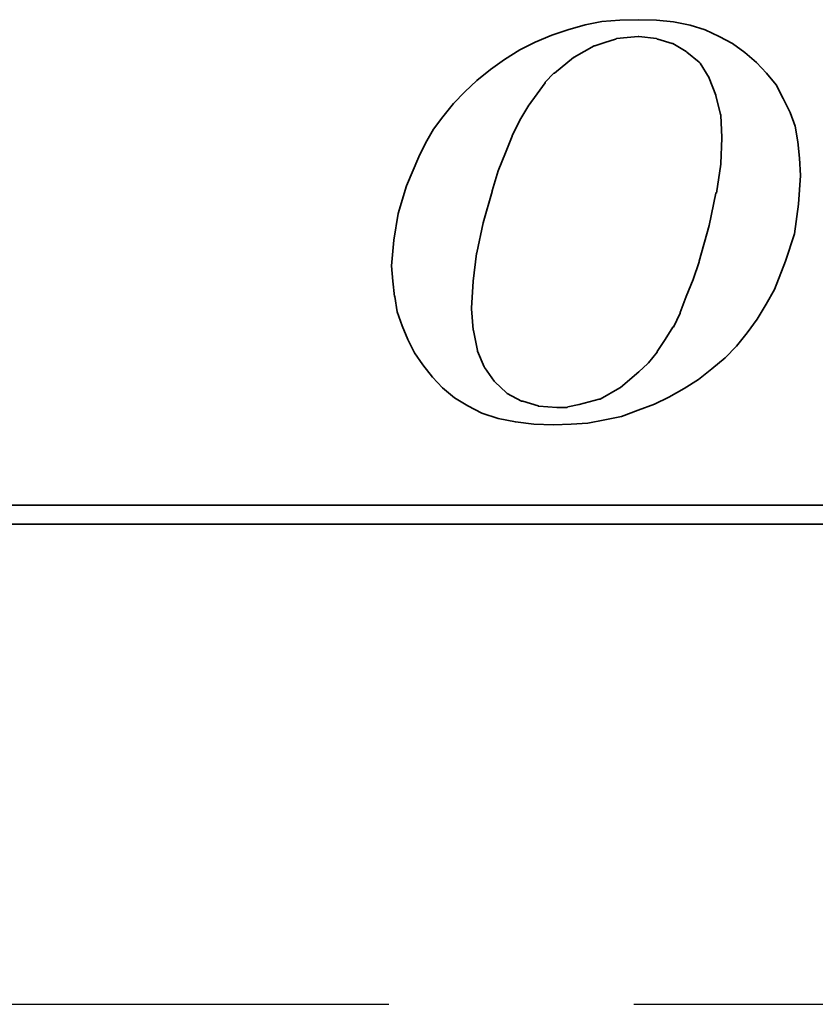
# Model space of a CAD drawing. Header units: millimetres. Extents: x -52 to 340, y -61 to 93.
# Tile 86 of 101: x 221.06 to 223.5, y 0 to 3.02. Entities that reach past the tile are written whole.
import ezdxf

# ---------------------------------------------------------------- set-up
doc = ezdxf.new("R2010")
doc.units = ezdxf.units.MM
doc.linetypes.add('CENTER', pattern=[2, 1.25, -0.25, 0.25, -0.25])
for name, color, linetype in [('CL', 1, 'CENTER'), ('DIM', 4, 'Continuous'), ('layer 1', 7, 'Continuous')]:
    doc.layers.add(name, color=color, linetype=linetype)

# ---------------------------------------------------------------- blocks, each defined once
blk = doc.blocks.new('TBI MOTION logo(完整正式版)')
at = {"layer": 'layer 1', "color": 22, "lineweight": 35}
for points, knots in [([(-11.34375, -6.98375), (-11.34375, -6.98375), (-10.91375, -7.43875), (-10.91375, -7.43875), (-10.91375, -7.43875), (-10.91375, -7.43875), (-10.38625, -7.87125), (-10.38625, -7.87125), (-10.38625, -7.87125), (-10.38625, -7.87125), (-9.81125, -8.20375), (-9.81125, -8.20375), (-9.81125, -8.20375), (-9.81125, -8.20375), (-9.21125, -8.51875), (-9.21125, -8.51875), (-9.21125, -8.51875), (-9.21125, -8.51875), (-8.51625, -8.75875), (-8.51625, -8.75875), (-8.51625, -8.75875), (-8.51625, -8.75875), (-7.77125, -8.90375), (-7.77125, -8.90375), (-7.77125, -8.90375), (-7.77125, -8.90375), (-6.97875, -8.99875), (-6.97875, -8.99875), (-6.97875, -8.99875), (-6.97875, -8.99875), (-6.14125, -9.02375), (-6.14125, -9.02375), (-6.14125, -9.02375), (-6.14125, -9.02375), (-5.37125, -8.99875), (-5.37125, -8.99875), (-5.37125, -8.99875), (-5.37125, -8.99875), (-4.65375, -8.94875), (-4.65375, -8.94875), (-4.65375, -8.94875), (-4.65375, -8.94875), (-3.93375, -8.80625), (-3.93375, -8.80625), (-3.93375, -8.80625), (-3.93375, -8.80625), (-3.21375, -8.66375), (-3.21375, -8.66375), (-3.21375, -8.66375), (-3.21375, -8.66375), (-2.49375, -8.39875), (-2.49375, -8.39875), (-2.49375, -8.39875), (-2.49375, -8.39875), (-1.79875, -8.13375), (-1.79875, -8.13375), (-1.79875, -8.13375), (-1.79875, -8.13375), (-1.17375, -7.84375), (-1.17375, -7.84375), (-1.17375, -7.84375), (-1.17375, -7.84375), (-0.52375, -7.46375), (-0.52375, -7.46375), (-0.52375, -7.46375), (-0.52375, -7.46375), (0.10124, -7.07875), (0.10124, -7.07875), (0.10124, -7.07875), (0.10124, -7.07875), (0.67625, -6.62375), (0.67625, -6.62375), (0.67625, -6.62375), (0.67625, -6.62375), (1.24874, -6.14375), (1.24874, -6.14375), (1.24874, -6.14375), (1.24874, -6.14375), (1.72874, -5.64125), (1.72874, -5.64125), (1.72874, -5.64125), (1.72874, -5.64125), (2.18624, -5.06375), (2.18624, -5.06375), (2.18624, -5.06375), (2.18624, -5.06375), (2.61625, -4.48874), (2.61625, -4.48874), (2.61625, -4.48874), (2.61625, -4.48874), (3.00125, -3.83874), (3.00125, -3.83874), (3.00125, -3.83874), (3.00125, -3.83874), (3.36124, -3.21374), (3.36124, -3.21374), (3.36124, -3.21374), (3.36124, -3.21374), (3.84374, -1.99125), (3.84374, -1.99125), (3.84374, -1.99125), (3.84374, -1.99125), (4.22625, -0.81875), (4.22625, -0.81875), (4.22625, -0.81875), (4.22625, -0.81875), (4.39125, 0.45624), (4.39125, 0.45624), (4.39125, 0.45624), (4.39125, 0.45624), (4.48874, 1.70124), (4.48874, 1.70124), (4.48874, 1.70124), (4.48874, 1.70124), (4.43874, 2.44625), (4.43874, 2.44625), (4.43874, 2.44625), (4.43874, 2.44625), (4.36874, 3.14125), (4.36874, 3.14125), (4.36874, 3.14125), (4.36874, 3.14125), (4.25125, 3.81125), (4.25125, 3.81125), (4.25125, 3.81125), (4.25125, 3.81125), (4.03124, 4.41125), (4.03124, 4.41125), (4.03124, 4.41125), (4.03124, 4.41125), (3.74374, 5.01125), (3.74374, 5.01125), (3.74374, 5.01125), (3.74374, 5.01125), (3.43124, 5.58875), (3.43124, 5.58875), (3.43124, 5.58875), (3.43124, 5.58875), (3.02625, 6.09125), (3.02625, 6.09125), (3.02625, 6.09125), (3.02625, 6.09125), (2.59374, 6.54875), (2.59374, 6.54875), (2.59374, 6.54875), (2.59374, 6.54875), (2.09124, 6.98125), (2.09124, 6.98125), (2.09124, 6.98125), (2.09124, 6.98125), (1.56124, 7.36625), (1.56124, 7.36625), (1.56124, 7.36625), (1.56124, 7.36625), (0.98624, 7.67625), (0.98624, 7.67625), (0.98624, 7.67625), (0.98624, 7.67625), (0.38624, 7.96375), (0.38624, 7.96375), (0.38624, 7.96375), (0.38624, 7.96375), (-0.25875, 8.15625), (-0.25875, 8.15625), (-0.25875, 8.15625), (-0.25875, 8.15625), (-0.98125, 8.30125), (-0.98125, 8.30125), (-0.98125, 8.30125), (-0.98125, 8.30125), (-1.70124, 8.37125), (-1.70124, 8.37125), (-1.70124, 8.37125), (-1.70124, 8.37125), (-2.49375, 8.39624), (-2.49375, 8.39624), (-2.49375, 8.39624), (-2.49375, 8.39624), (-3.28625, 8.37125), (-3.28625, 8.37125), (-3.28625, 8.37125), (-3.28625, 8.37125), (-4.05125, 8.32125), (-4.05125, 8.32125), (-4.05125, 8.32125), (-4.05125, 8.32125), (-4.77375, 8.18125), (-4.77375, 8.18125), (-4.77375, 8.18125), (-4.77375, 8.18125), (-5.51625, 7.96375), (-5.51625, 7.96375), (-5.51625, 7.96375), (-5.51625, 7.96375), (-6.21125, 7.72625), (-6.21125, 7.72625), (-6.21125, 7.72625), (-6.21125, 7.72625), (-6.92875, 7.43625), (-6.92875, 7.43625), (-6.92875, 7.43625), (-6.92875, 7.43625), (-7.57875, 7.10125), (-7.57875, 7.10125), (-7.57875, 7.10125), (-7.57875, 7.10125), (-8.24875, 6.69125), (-8.24875, 6.69125), (-8.24875, 6.69125), (-8.24875, 6.69125), (-8.84875, 6.26125), (-8.84875, 6.26125), (-8.84875, 6.26125), (-8.84875, 6.26125), (-9.42625, 5.78125), (-9.42625, 5.78125), (-9.42625, 5.78125), (-9.42625, 5.78125), (-9.95375, 5.30125), (-9.95375, 5.30125), (-9.95375, 5.30125), (-9.95375, 5.30125), (-10.43375, 4.79624), (-10.43375, 4.79624), (-10.43375, 4.79624), (-10.43375, 4.79624), (-10.88875, 4.22125), (-10.88875, 4.22125), (-10.88875, 4.22125), (-10.88875, 4.22125), (-11.29875, 3.69375), (-11.29875, 3.69375), (-11.29875, 3.69375), (-11.29875, 3.69375), (-11.63375, 3.09125), (-11.63375, 3.09125), (-11.63375, 3.09125), (-11.63375, 3.09125), (-11.91875, 2.49625), (-11.91875, 2.49625), (-11.91875, 2.49625), (-11.91875, 2.49625), (-12.44875, 1.24625), (-12.44875, 1.24625), (-12.44875, 1.24625), (-12.44875, 1.24625), (-12.80875, 0.06874), (-12.80875, 0.06874), (-12.80875, 0.06874), (-12.80875, 0.06874), (-12.99875, -1.07875), (-12.99875, -1.07875), (-12.99875, -1.07875), (-12.99875, -1.07875), (-13.09375, -2.18375), (-13.09375, -2.18375), (-13.09375, -2.18375), (-13.09375, -2.18375), (-13.04875, -2.85375), (-13.04875, -2.85375), (-13.04875, -2.85375), (-13.04875, -2.85375), (-12.97375, -3.50375), (-12.97375, -3.50375), (-12.97375, -3.50375), (-12.97375, -3.50375), (-12.95375, -3.50375), (-12.95375, -3.50375), (-12.95375, -3.50375), (-12.95375, -3.50375), (-12.85375, -4.17375), (-12.85375, -4.17375), (-12.85375, -4.17375), (-12.85375, -4.17375), (-12.63875, -4.77624), (-12.63875, -4.77624), (-12.63875, -4.77624), (-12.63875, -4.77624), (-12.39875, -5.35125), (-12.39875, -5.35125), (-12.39875, -5.35125), (-12.39875, -5.35125), (-12.11375, -5.92875), (-12.11375, -5.92875), (-12.11375, -5.92875), (-12.11375, -5.92875), (-11.75375, -6.45375), (-11.75375, -6.45375), (-11.75375, -6.45375), (-11.75375, -6.45375), (-11.34375, -6.98375), (-11.34375, -6.98375)], [0, 0, 0, 0, 0.01369863, 0.01369863, 0.01369863, 0.01369863, 0.02739726, 0.02739726, 0.02739726, 0.02739726, 0.04109589, 0.04109589, 0.04109589, 0.04109589, 0.05479452, 0.05479452, 0.05479452, 0.05479452, 0.06849315, 0.06849315, 0.06849315, 0.06849315, 0.08219178, 0.08219178, 0.08219178, 0.08219178, 0.09589041, 0.09589041, 0.09589041, 0.09589041, 0.10958904, 0.10958904, 0.10958904, 0.10958904, 0.12328767, 0.12328767, 0.12328767, 0.12328767, 0.1369863, 0.1369863, 0.1369863, 0.1369863, 0.15068493, 0.15068493, 0.15068493, 0.15068493, 0.16438356, 0.16438356, 0.16438356, 0.16438356, 0.17808219, 0.17808219, 0.17808219, 0.17808219, 0.19178082, 0.19178082, 0.19178082, 0.19178082, 0.20547945, 0.20547945, 0.20547945, 0.20547945, 0.21917808, 0.21917808, 0.21917808, 0.21917808, 0.23287671, 0.23287671, 0.23287671, 0.23287671, 0.24657534, 0.24657534, 0.24657534, 0.24657534, 0.26027397, 0.26027397, 0.26027397, 0.26027397, 0.2739726, 0.2739726, 0.2739726, 0.2739726, 0.28767123, 0.28767123, 0.28767123, 0.28767123, 0.30136986, 0.30136986, 0.30136986, 0.30136986, 0.31506849, 0.31506849, 0.31506849, 0.31506849, 0.32876712, 0.32876712, 0.32876712, 0.32876712, 0.34246575, 0.34246575, 0.34246575, 0.34246575, 0.35616438, 0.35616438, 0.35616438, 0.35616438, 0.36986301, 0.36986301, 0.36986301, 0.36986301, 0.38356164, 0.38356164, 0.38356164, 0.38356164, 0.39726027, 0.39726027, 0.39726027, 0.39726027, 0.4109589, 0.4109589, 0.4109589, 0.4109589, 0.42465753, 0.42465753, 0.42465753, 0.42465753, 0.43835616, 0.43835616, 0.43835616, 0.43835616, 0.45205479, 0.45205479, 0.45205479, 0.45205479, 0.46575342, 0.46575342, 0.46575342, 0.46575342, 0.47945205, 0.47945205, 0.47945205, 0.47945205, 0.49315068, 0.49315068, 0.49315068, 0.49315068, 0.50684932, 0.50684932, 0.50684932, 0.50684932, 0.52054795, 0.52054795, 0.52054795, 0.52054795, 0.53424658, 0.53424658, 0.53424658, 0.53424658, 0.54794521, 0.54794521, 0.54794521, 0.54794521, 0.56164384, 0.56164384, 0.56164384, 0.56164384, 0.57534247, 0.57534247, 0.57534247, 0.57534247, 0.5890411, 0.5890411, 0.5890411, 0.5890411, 0.60273973, 0.60273973, 0.60273973, 0.60273973, 0.61643836, 0.61643836, 0.61643836, 0.61643836, 0.63013699, 0.63013699, 0.63013699, 0.63013699, 0.64383562, 0.64383562, 0.64383562, 0.64383562, 0.65753425, 0.65753425, 0.65753425, 0.65753425, 0.67123288, 0.67123288, 0.67123288, 0.67123288, 0.68493151, 0.68493151, 0.68493151, 0.68493151, 0.69863014, 0.69863014, 0.69863014, 0.69863014, 0.71232877, 0.71232877, 0.71232877, 0.71232877, 0.7260274, 0.7260274, 0.7260274, 0.7260274, 0.73972603, 0.73972603, 0.73972603, 0.73972603, 0.75342466, 0.75342466, 0.75342466, 0.75342466, 0.76712329, 0.76712329, 0.76712329, 0.76712329, 0.78082192, 0.78082192, 0.78082192, 0.78082192, 0.79452055, 0.79452055, 0.79452055, 0.79452055, 0.80821918, 0.80821918, 0.80821918, 0.80821918, 0.82191781, 0.82191781, 0.82191781, 0.82191781, 0.83561644, 0.83561644, 0.83561644, 0.83561644, 0.84931507, 0.84931507, 0.84931507, 0.84931507, 0.8630137, 0.8630137, 0.8630137, 0.8630137, 0.87671233, 0.87671233, 0.87671233, 0.87671233, 0.89041096, 0.89041096, 0.89041096, 0.89041096, 0.90410959, 0.90410959, 0.90410959, 0.90410959, 0.91780822, 0.91780822, 0.91780822, 0.91780822, 0.93150685, 0.93150685, 0.93150685, 0.93150685, 0.94520548, 0.94520548, 0.94520548, 0.94520548, 0.95890411, 0.95890411, 0.95890411, 0.95890411, 0.97260274, 0.97260274, 0.97260274, 0.97260274, 0.98630137, 0.98630137, 0.98630137, 0.98630137, 1, 1, 1, 1]), ([(-8.77875, 1.03124), (-8.77875, 1.03124), (-8.51625, 1.89625), (-8.51625, 1.89625), (-8.51625, 1.89625), (-8.51625, 1.89625), (-8.20375, 2.66375), (-8.20375, 2.66375), (-8.20375, 2.66375), (-8.20375, 2.66375), (-7.91625, 3.38125), (-7.91625, 3.38125), (-7.91625, 3.38125), (-7.91625, 3.38125), (-7.91625, 3.40624), (-7.91625, 3.40624), (-7.91625, 3.40624), (-7.91625, 3.40624), (-7.57875, 4.07624), (-7.57875, 4.07624), (-7.57875, 4.07624), (-7.57875, 4.07624), (-7.24375, 4.65125), (-7.24375, 4.65125), (-7.24375, 4.65125), (-7.24375, 4.65125), (-7.21875, 4.65125), (-7.21875, 4.65125), (-7.21875, 4.65125), (-7.21875, 4.65125), (-7.21875, 4.67624), (-7.21875, 4.67624), (-7.21875, 4.67624), (-7.21875, 4.67624), (-6.83625, 5.20375), (-6.83625, 5.20375), (-6.83625, 5.20375), (-6.83625, 5.20375), (-6.49875, 5.68625), (-6.49875, 5.68625), (-6.49875, 5.68625), (-6.49875, 5.68625), (-6.49875, 5.70625), (-6.49875, 5.70625), (-6.49875, 5.70625), (-6.49875, 5.70625), (-6.11625, 6.09125), (-6.11625, 6.09125), (-6.11625, 6.09125), (-6.11625, 6.09125), (-6.09125, 6.09125), (-6.09125, 6.09125), (-6.09125, 6.09125), (-6.09125, 6.09125), (-5.27375, 6.76625), (-5.27375, 6.76625), (-5.27375, 6.76625), (-5.27375, 6.76625), (-5.24875, 6.76625), (-5.24875, 6.76625), (-5.24875, 6.76625), (-5.24875, 6.76625), (-5.24875, 6.78625), (-5.24875, 6.78625), (-5.24875, 6.78625), (-5.24875, 6.78625), (-4.38875, 7.26624), (-4.38875, 7.26624), (-4.38875, 7.26624), (-4.38875, 7.26624), (-4.36125, 7.26624), (-4.36125, 7.26624), (-4.36125, 7.26624), (-4.36125, 7.26624), (-3.93375, 7.41125), (-3.93375, 7.41125), (-3.93375, 7.41125), (-3.93375, 7.41125), (-3.47375, 7.55625), (-3.47375, 7.55625), (-3.47375, 7.55625), (-3.47375, 7.55625), (-3.45375, 7.55625), (-3.45375, 7.55625), (-3.45375, 7.55625), (-3.45375, 7.55625), (-3.42875, 7.58124), (-3.42875, 7.58124), (-3.42875, 7.58124), (-3.42875, 7.58124), (-2.97375, 7.62625), (-2.97375, 7.62625), (-2.97375, 7.62625), (-2.97375, 7.62625), (-2.49375, 7.67625), (-2.49375, 7.67625), (-2.49375, 7.67625), (-2.49375, 7.67625), (-2.46875, 7.67625), (-2.46875, 7.67625), (-2.46875, 7.67625), (-2.46875, 7.67625), (-1.70124, 7.58124), (-1.70124, 7.58124), (-1.70124, 7.58124), (-1.70124, 7.58124), (-1.67875, 7.55625), (-1.67875, 7.55625), (-1.67875, 7.55625), (-1.67875, 7.55625), (-1.65375, 7.55625), (-1.65375, 7.55625), (-1.65375, 7.55625), (-1.65375, 7.55625), (-1.03125, 7.36625), (-1.03125, 7.36625), (-1.03125, 7.36625), (-1.03125, 7.36625), (-1.00625, 7.36625), (-1.00625, 7.36625), (-1.00625, 7.36625), (-1.00625, 7.36625), (-0.43124, 7.02624), (-0.43124, 7.02624), (-0.43124, 7.02624), (-0.43124, 7.02624), (-0.40625, 7.00624), (-0.40625, 7.00624), (-0.40625, 7.00624), (-0.40625, 7.00624), (0.12124, 6.57124), (0.12124, 6.57124), (0.12124, 6.57124), (0.12124, 6.57124), (0.14624, 6.54875), (0.14624, 6.54875), (0.14624, 6.54875), (0.14624, 6.54875), (0.17124, 6.52375), (0.17124, 6.52375), (0.17124, 6.52375), (0.17124, 6.52375), (0.55625, 5.89875), (0.55625, 5.89875), (0.55625, 5.89875), (0.55625, 5.89875), (0.55625, 5.87625), (0.55625, 5.87625), (0.55625, 5.87625), (0.55625, 5.87625), (0.84124, 5.15625), (0.84124, 5.15625), (0.84124, 5.15625), (0.84124, 5.15625), (0.84124, 5.13125), (0.84124, 5.13125), (0.84124, 5.13125), (0.84124, 5.13125), (1.03624, 4.31875), (1.03624, 4.31875), (1.03624, 4.31875), (1.03624, 4.31875), (1.05624, 4.31875), (1.05624, 4.31875), (1.05624, 4.31875), (1.05624, 4.31875), (1.05624, 4.29125), (1.05624, 4.29125), (1.05624, 4.29125), (1.05624, 4.29125), (1.10625, 3.33125), (1.10625, 3.33125), (1.10625, 3.33125), (1.10625, 3.33125), (1.10625, 3.30875), (1.10625, 3.30875), (1.10625, 3.30875), (1.10625, 3.30875), (1.05624, 2.20624), (1.05624, 2.20624), (1.05624, 2.20624), (1.05624, 2.20624), (1.05624, 2.18124), (1.05624, 2.18124), (1.05624, 2.18124), (1.05624, 2.18124), (0.86624, 0.93624), (0.86624, 0.93624), (0.86624, 0.93624), (0.86624, 0.93624), (0.84124, 0.93624), (0.84124, 0.93624), (0.84124, 0.93624), (0.84124, 0.93624), (0.55625, -0.45874), (0.55625, -0.45874), (0.55625, -0.45874), (0.55625, -0.45874), (0.12124, -1.99125), (0.12124, -1.99125), (0.12124, -1.99125), (0.12124, -1.99125), (0.12124, -2.01874), (0.12124, -2.01874), (0.12124, -2.01874), (0.12124, -2.01874), (-0.13874, -2.78375), (-0.13874, -2.78375), (-0.13874, -2.78375), (-0.13874, -2.78375), (-0.43124, -3.50375), (-0.43124, -3.50375), (-0.43124, -3.50375), (-0.43124, -3.50375), (-0.69375, -4.19875), (-0.69375, -4.19875), (-0.69375, -4.19875), (-0.69375, -4.19875), (-0.69375, -4.22375), (-0.69375, -4.22375), (-0.69375, -4.22375), (-0.69375, -4.22375), (-0.98125, -4.82374), (-0.98125, -4.82374), (-0.98125, -4.82374), (-0.98125, -4.82374), (-1.00625, -4.82374), (-1.00625, -4.82374), (-1.00625, -4.82374), (-1.00625, -4.82374), (-1.33875, -5.35125), (-1.33875, -5.35125), (-1.33875, -5.35125), (-1.33875, -5.35125), (-1.67875, -5.87875), (-1.67875, -5.87875), (-1.67875, -5.87875), (-1.67875, -5.87875), (-1.67875, -5.90375), (-1.67875, -5.90375), (-1.67875, -5.90375), (-1.67875, -5.90375), (-2.05875, -6.35875), (-2.05875, -6.35875), (-2.05875, -6.35875), (-2.05875, -6.35875), (-2.08375, -6.38375), (-2.08375, -6.38375), (-2.08375, -6.38375), (-2.08375, -6.38375), (-2.46875, -6.74375), (-2.46875, -6.74375), (-2.46875, -6.74375), (-2.46875, -6.74375), (-3.25875, -7.41625), (-3.25875, -7.41625), (-3.25875, -7.41625), (-3.25875, -7.41625), (-3.28625, -7.43875), (-3.28625, -7.43875), (-3.28625, -7.43875), (-3.28625, -7.43875), (-4.12375, -7.91875), (-4.12375, -7.91875), (-4.12375, -7.91875), (-4.12375, -7.91875), (-4.14875, -7.91875), (-4.14875, -7.91875), (-4.14875, -7.91875), (-4.14875, -7.91875), (-4.17125, -7.91875), (-4.17125, -7.91875), (-4.17125, -7.91875), (-4.17125, -7.91875), (-5.03375, -8.15875), (-5.03375, -8.15875), (-5.03375, -8.15875), (-5.03375, -8.15875), (-5.51625, -8.25625), (-5.51625, -8.25625), (-5.51625, -8.25625), (-5.51625, -8.25625), (-5.54125, -8.27875), (-5.54125, -8.27875), (-5.54125, -8.27875), (-5.54125, -8.27875), (-5.56375, -8.27875), (-5.56375, -8.27875), (-5.56375, -8.27875), (-5.56375, -8.27875), (-5.99625, -8.27875), (-5.99625, -8.27875), (-5.99625, -8.27875), (-5.99625, -8.27875), (-6.76375, -8.23125), (-6.76375, -8.23125), (-6.76375, -8.23125), (-6.76375, -8.23125), (-6.78875, -8.23125), (-6.78875, -8.23125), (-6.78875, -8.23125), (-6.78875, -8.23125), (-6.78875, -8.20375), (-6.78875, -8.20375), (-6.78875, -8.20375), (-6.78875, -8.20375), (-7.45875, -8.01375), (-7.45875, -8.01375), (-7.45875, -8.01375), (-7.45875, -8.01375), (-7.48375, -8.01375), (-7.48375, -8.01375), (-7.48375, -8.01375), (-7.48375, -8.01375), (-7.50875, -8.01375), (-7.50875, -8.01375), (-7.50875, -8.01375), (-7.50875, -8.01375), (-8.13125, -7.67875), (-8.13125, -7.67875), (-8.13125, -7.67875), (-8.13125, -7.67875), (-8.15625, -7.65375), (-8.15625, -7.65375), (-8.15625, -7.65375), (-8.15625, -7.65375), (-8.65875, -7.17375), (-8.65875, -7.17375), (-8.65875, -7.17375), (-8.65875, -7.17375), (-8.68375, -7.14875), (-8.68375, -7.14875), (-8.68375, -7.14875), (-8.68375, -7.14875), (-9.08875, -6.57375), (-9.08875, -6.57375), (-9.08875, -6.57375), (-9.08875, -6.57375), (-9.11375, -6.54875), (-9.11375, -6.54875), (-9.11375, -6.54875), (-9.11375, -6.54875), (-9.11375, -6.52875), (-9.11375, -6.52875), (-9.11375, -6.52875), (-9.11375, -6.52875), (-9.40375, -5.85375), (-9.40375, -5.85375), (-9.40375, -5.85375), (-9.40375, -5.85375), (-9.40375, -5.82875), (-9.40375, -5.82875), (-9.40375, -5.82875), (-9.40375, -5.82875), (-9.56875, -4.96875), (-9.56875, -4.96875), (-9.56875, -4.96875), (-9.56875, -4.96875), (-9.59375, -4.94375), (-9.59375, -4.94375), (-9.59375, -4.94375), (-9.59375, -4.94375), (-9.66375, -4.03375), (-9.66375, -4.03375), (-9.66375, -4.03375), (-9.66375, -4.03375), (-9.66375, -4.00875), (-9.66375, -4.00875), (-9.66375, -4.00875), (-9.66375, -4.00875), (-9.59375, -2.85375), (-9.59375, -2.85375), (-9.59375, -2.85375), (-9.59375, -2.85375), (-9.45125, -1.65875), (-9.45125, -1.65875), (-9.45125, -1.65875), (-9.45125, -1.65875), (-9.42625, -1.63375), (-9.42625, -1.63375), (-9.42625, -1.63375), (-9.42625, -1.63375), (-9.16125, -0.33875), (-9.16125, -0.33875), (-9.16125, -0.33875), (-9.16125, -0.33875), (-8.77875, 1.00624), (-8.77875, 1.00624), (-8.77875, 1.00624), (-8.77875, 1.00624), (-8.77875, 1.03124), (-8.77875, 1.03124)], [0, 0, 0, 0, 0.01020408, 0.01020408, 0.01020408, 0.01020408, 0.02040816, 0.02040816, 0.02040816, 0.02040816, 0.03061224, 0.03061224, 0.03061224, 0.03061224, 0.04081633, 0.04081633, 0.04081633, 0.04081633, 0.05102041, 0.05102041, 0.05102041, 0.05102041, 0.06122449, 0.06122449, 0.06122449, 0.06122449, 0.07142857, 0.07142857, 0.07142857, 0.07142857, 0.08163265, 0.08163265, 0.08163265, 0.08163265, 0.09183673, 0.09183673, 0.09183673, 0.09183673, 0.10204082, 0.10204082, 0.10204082, 0.10204082, 0.1122449, 0.1122449, 0.1122449, 0.1122449, 0.12244898, 0.12244898, 0.12244898, 0.12244898, 0.13265306, 0.13265306, 0.13265306, 0.13265306, 0.14285714, 0.14285714, 0.14285714, 0.14285714, 0.15306122, 0.15306122, 0.15306122, 0.15306122, 0.16326531, 0.16326531, 0.16326531, 0.16326531, 0.17346939, 0.17346939, 0.17346939, 0.17346939, 0.18367347, 0.18367347, 0.18367347, 0.18367347, 0.19387755, 0.19387755, 0.19387755, 0.19387755, 0.20408163, 0.20408163, 0.20408163, 0.20408163, 0.21428571, 0.21428571, 0.21428571, 0.21428571, 0.2244898, 0.2244898, 0.2244898, 0.2244898, 0.23469388, 0.23469388, 0.23469388, 0.23469388, 0.24489796, 0.24489796, 0.24489796, 0.24489796, 0.25510204, 0.25510204, 0.25510204, 0.25510204, 0.26530612, 0.26530612, 0.26530612, 0.26530612, 0.2755102, 0.2755102, 0.2755102, 0.2755102, 0.28571429, 0.28571429, 0.28571429, 0.28571429, 0.29591837, 0.29591837, 0.29591837, 0.29591837, 0.30612245, 0.30612245, 0.30612245, 0.30612245, 0.31632653, 0.31632653, 0.31632653, 0.31632653, 0.32653061, 0.32653061, 0.32653061, 0.32653061, 0.33673469, 0.33673469, 0.33673469, 0.33673469, 0.34693878, 0.34693878, 0.34693878, 0.34693878, 0.35714286, 0.35714286, 0.35714286, 0.35714286, 0.36734694, 0.36734694, 0.36734694, 0.36734694, 0.37755102, 0.37755102, 0.37755102, 0.37755102, 0.3877551, 0.3877551, 0.3877551, 0.3877551, 0.39795918, 0.39795918, 0.39795918, 0.39795918, 0.40816327, 0.40816327, 0.40816327, 0.40816327, 0.41836735, 0.41836735, 0.41836735, 0.41836735, 0.42857143, 0.42857143, 0.42857143, 0.42857143, 0.43877551, 0.43877551, 0.43877551, 0.43877551, 0.44897959, 0.44897959, 0.44897959, 0.44897959, 0.45918367, 0.45918367, 0.45918367, 0.45918367, 0.46938776, 0.46938776, 0.46938776, 0.46938776, 0.47959184, 0.47959184, 0.47959184, 0.47959184, 0.48979592, 0.48979592, 0.48979592, 0.48979592, 0.5, 0.5, 0.5, 0.5, 0.51020408, 0.51020408, 0.51020408, 0.51020408, 0.52040816, 0.52040816, 0.52040816, 0.52040816, 0.53061224, 0.53061224, 0.53061224, 0.53061224, 0.54081633, 0.54081633, 0.54081633, 0.54081633, 0.55102041, 0.55102041, 0.55102041, 0.55102041, 0.56122449, 0.56122449, 0.56122449, 0.56122449, 0.57142857, 0.57142857, 0.57142857, 0.57142857, 0.58163265, 0.58163265, 0.58163265, 0.58163265, 0.59183673, 0.59183673, 0.59183673, 0.59183673, 0.60204082, 0.60204082, 0.60204082, 0.60204082, 0.6122449, 0.6122449, 0.6122449, 0.6122449, 0.62244898, 0.62244898, 0.62244898, 0.62244898, 0.63265306, 0.63265306, 0.63265306, 0.63265306, 0.64285714, 0.64285714, 0.64285714, 0.64285714, 0.65306122, 0.65306122, 0.65306122, 0.65306122, 0.66326531, 0.66326531, 0.66326531, 0.66326531, 0.67346939, 0.67346939, 0.67346939, 0.67346939, 0.68367347, 0.68367347, 0.68367347, 0.68367347, 0.69387755, 0.69387755, 0.69387755, 0.69387755, 0.70408163, 0.70408163, 0.70408163, 0.70408163, 0.71428571, 0.71428571, 0.71428571, 0.71428571, 0.7244898, 0.7244898, 0.7244898, 0.7244898, 0.73469388, 0.73469388, 0.73469388, 0.73469388, 0.74489796, 0.74489796, 0.74489796, 0.74489796, 0.75510204, 0.75510204, 0.75510204, 0.75510204, 0.76530612, 0.76530612, 0.76530612, 0.76530612, 0.7755102, 0.7755102, 0.7755102, 0.7755102, 0.78571429, 0.78571429, 0.78571429, 0.78571429, 0.79591837, 0.79591837, 0.79591837, 0.79591837, 0.80612245, 0.80612245, 0.80612245, 0.80612245, 0.81632653, 0.81632653, 0.81632653, 0.81632653, 0.82653061, 0.82653061, 0.82653061, 0.82653061, 0.83673469, 0.83673469, 0.83673469, 0.83673469, 0.84693878, 0.84693878, 0.84693878, 0.84693878, 0.85714286, 0.85714286, 0.85714286, 0.85714286, 0.86734694, 0.86734694, 0.86734694, 0.86734694, 0.87755102, 0.87755102, 0.87755102, 0.87755102, 0.8877551, 0.8877551, 0.8877551, 0.8877551, 0.89795918, 0.89795918, 0.89795918, 0.89795918, 0.90816327, 0.90816327, 0.90816327, 0.90816327, 0.91836735, 0.91836735, 0.91836735, 0.91836735, 0.92857143, 0.92857143, 0.92857143, 0.92857143, 0.93877551, 0.93877551, 0.93877551, 0.93877551, 0.94897959, 0.94897959, 0.94897959, 0.94897959, 0.95918367, 0.95918367, 0.95918367, 0.95918367, 0.96938776, 0.96938776, 0.96938776, 0.96938776, 0.97959184, 0.97959184, 0.97959184, 0.97959184, 0.98979592, 0.98979592, 0.98979592, 0.98979592, 1, 1, 1, 1]), ([(75.90875, -9.47875), (75.90875, -9.47875), (75.90875, -12.28625), (75.90875, -12.28625), (75.90875, -12.28625), (75.90875, -12.28625), (75.90875, -12.47875), (75.90875, -12.47875), (75.90875, -12.47875), (75.90875, -12.47875), (75.71625, -12.47875), (75.71625, -12.47875), (75.71625, -12.47875), (75.71625, -12.47875), (-88.32875, -12.47875), (-88.32875, -12.47875), (-88.32875, -12.47875), (-88.32875, -12.47875), (-88.32875, -13.29375), (-88.32875, -13.29375), (-88.32875, -13.29375), (-88.32875, -13.29375), (82.89125, -13.29375), (82.89125, -13.29375), (82.89125, -13.29375), (82.89125, -13.29375), (75.90875, -9.47875), (75.90875, -9.47875)], [0, 0, 0, 0, 0.14285714, 0.14285714, 0.14285714, 0.14285714, 0.28571429, 0.28571429, 0.28571429, 0.28571429, 0.42857143, 0.42857143, 0.42857143, 0.42857143, 0.57142857, 0.57142857, 0.57142857, 0.57142857, 0.71428571, 0.71428571, 0.71428571, 0.71428571, 0.85714286, 0.85714286, 0.85714286, 0.85714286, 1, 1, 1, 1])]:
    blk.add_open_spline(points, degree=3, knots=knots, dxfattribs=at)

msp = doc.modelspace()

# ---------------------------------------------------------------- linework, layer by layer
at = {"layer": 'CL', "color": 0, "ltscale": 3}
msp.add_line((176.4395, 0), (243.5, 0), dxfattribs=at)

# ---------------------------------------------------------------- block references
at = {"layer": 'DIM', "xscale": 0.0712799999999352, "yscale": 0.0712799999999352, "zscale": 0.0712799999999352}
msp.add_blockref('TBI MOTION logo(完整正式版)', (223.1309, 2.4199), dxfattribs=at)

doc.saveas('drawing.dxf')
